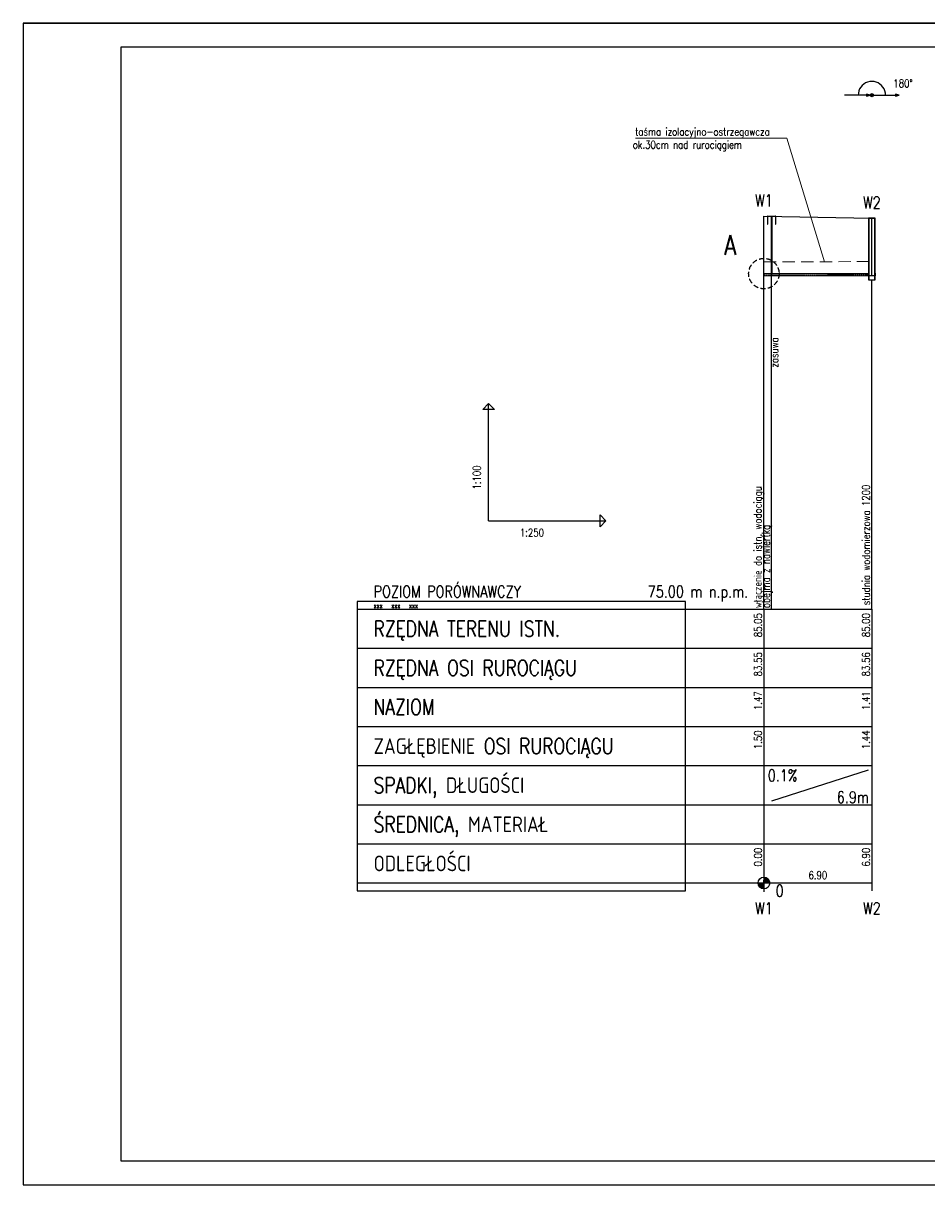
# Model space of a CAD drawing. Extents: x -626 to 6710, y -755 to 2215.
# Tile 1 of 3: x -626 to 1685, y -755 to 2215. Entities that reach past the tile are written whole.
import ezdxf
from ezdxf.enums import TextEntityAlignment as Align

# ---------------------------------------------------------------- set-up
doc = ezdxf.new("R2010")
doc.units = 0
doc.header["$LTSCALE"] = 0.1
doc.header["$MEASUREMENT"] = 0
for name, pattern in [('CENTER', [50.8, 31.75, -6.35, 6.35, -6.35]), ('DASHED2', [9.525, 6.35, -3.175]), ('HIDDEN', [9.525, 6.35, -3.175])]:
    doc.linetypes.add(name, pattern=pattern)
for name, color, linetype in [('_TABELA', 7, 'CONTINUOUS'), ('LICZBY', 7, 'CONTINUOUS'), ('LINIE_ODN', 7, 'CONTINUOUS'), ('LINIE_TABELI', 7, 'CONTINUOUS'), ('ODCINKI', 2, 'CONTINUOUS'), ('OPIS_PZ', 7, 'CONTINUOUS'), ('OSIE', 7, 'CENTER'), ('TER_ISTN', 8, 'CONTINUOUS'), ('WYMIARY', 7, 'CONTINUOUS')]:
    doc.layers.add(name, color=color, linetype=linetype)
doc.styles.add('MtXpl_romans_shx', font='romans.shx', dxfattribs={"height": 0.2})
doc.styles.add('STYL1', font='SIMPLEX.SHX', dxfattribs={"width": 0.8})
doc.styles.add('STYL10', font='SIMPLEX.SHX', dxfattribs={"width": 0.8})
doc.styles.add('STYL13', font='SIMPLEX.SHX', dxfattribs={"width": 0.8})
doc.styles.add('STYL15', font='SIMPLEX.SHX', dxfattribs={"width": 0.8})
doc.styles.add('STYL2', font='SIMPLEX.SHX', dxfattribs={"width": 0.8})
doc.styles.add('STYL28', font='SIMPLEX.SHX', dxfattribs={"width": 0.8})
doc.styles.add('STYL3', font='SIMPLEX.SHX', dxfattribs={"width": 0.8})
doc.styles.add('STYL4', font='SIMPLEX.SHX', dxfattribs={"width": 0.8})
doc.styles.add('STYL6', font='SIMPLEX.SHX', dxfattribs={"width": 0.8})
doc.styles.add('STYL7', font='SIMPLEX.SHX', dxfattribs={"width": 0.8})
doc.styles.add('STYL8', font='SIMPLEX.SHX', dxfattribs={"width": 0.8})

msp = doc.modelspace()

# ---------------------------------------------------------------- linework, layer by layer
at = {"layer": '_TABELA', "color": 7}
msp.add_lwpolyline([(-626.11834, 2215.29995), (3573.88166, 2215.29995), (-626.11834, 2215.29995), (-626.11834, -754.70005), (3573.88166, -754.70005), (3573.88166, 2215.29995)], dxfattribs=at)
msp.add_lwpolyline([(3513.88166, 2154.29995), (-376.11834, 2154.29995), (-376.11834, -693.70005), (3513.88166, -693.70005)], close=True, dxfattribs=at)
at = {"layer": 'LICZBY'}
for p, q in [((1260.56939, 3.99342), (1275.56939, 29.97342)), ((1261.48939, 3.50342), (1274.64939, 30.46342)), ((1262.44939, 3.07342), (1273.68939, 30.89342)), ((1263.42939, 2.71342), (1272.70939, 31.25342)), ((1264.43939, 2.43342), (1271.69939, 31.53342)), ((1265.46939, 2.21342), (1270.66939, 31.75342)), ((1266.49939, 2.06342), (1269.63939, 31.90342)), ((1267.54939, 1.99342), (1268.58939, 31.97342)), ((1268.06939, 39.48342), (1268.06939, -5.51658)), ((1245.56939, 16.98342), (1290.56939, 16.98342)), ((1253.10939, 15.93342), (1283.02939, 18.03342)), ((1253.21939, 14.89342), (1282.91939, 19.07342)), ((1253.39939, 13.86342), (1282.73939, 20.10342)), ((1253.64939, 12.85342), (1282.48939, 21.11342)), ((1253.96939, 11.85342), (1282.16939, 22.11342)), ((1254.36939, 10.88342), (1281.76939, 23.08342)), ((1254.82939, 9.94342), (1281.30939, 24.02342)), ((1255.34939, 9.03342), (1280.78939, 24.93342)), ((1255.92939, 8.16342), (1280.20939, 25.80342)), ((1256.57939, 7.34342), (1279.55939, 26.62342)), ((1257.27939, 6.56342), (1278.85939, 27.40342)), ((1258.02939, 5.83342), (1278.10939, 28.13342)), ((1258.83939, 5.16342), (1277.29939, 28.80342)), ((1259.67939, 4.54342), (1276.45939, 29.42342))]:
    msp.add_line(p, q, dxfattribs=at)
msp.add_circle((1268.06939, 16.98342), 15, dxfattribs=at)
at = {"layer": 'LINIE_ODN'}
for p, q in [((1544.26939, 2031.35769), (1474.26939, 2031.35769)), ((1544.26939, 2031.35769), (1614.26939, 2031.35769)), ((564.06939, 942.90556), (564.06939, 1242.90556)), ((564.06939, 942.90556), (864.06939, 942.90556))]:
    msp.add_line(p, q, dxfattribs=at)
for points in [[(1579.26939, 2031.35769), (1578.83939, 2036.82769), (1577.55939, 2042.16769), (1575.45939, 2047.24769), (1572.58939, 2051.92769), (1569.01939, 2056.10769), (1564.83939, 2059.67769), (1560.15939, 2062.53769), (1555.08939, 2064.64769), (1549.74939, 2065.92769), (1544.26939, 2066.35769), (1538.79939, 2065.92769), (1533.44939, 2064.64769), (1528.37939, 2062.54769), (1523.69939, 2059.67769), (1519.51939, 2056.10769), (1515.94939, 2051.92769), (1513.07939, 2047.24769), (1510.97939, 2042.17769), (1509.69939, 2036.83769), (1509.26939, 2031.35769)], [(1268.06939, 716.98342), (1268.06939, 1721.98342)], [(1288.01327, 716.98342), (1288.01327, 1721.62238)], [(1544.26939, 716.98342), (1544.26939, 1559.50342)]]:
    msp.add_lwpolyline(points, dxfattribs=at)
for points in [[(1540.26939, 2031.35769), (1530.60939, 2033.94769), (1530.60939, 2028.76769)], [(1614.26939, 2031.35769), (1604.60939, 2033.94769), (1604.60939, 2028.76769)], [(564.06939, 1242.90556), (579.06939, 1227.90556), (549.06939, 1227.90556)], [(864.06939, 942.90556), (849.06939, 927.90556), (849.06939, 957.90556)]]:
    msp.add_lwpolyline(points, close=True, dxfattribs=at)
msp.add_circle((1544.26939, 2031.35769), 4, dxfattribs=at)
at = {"layer": 'LINIE_ODN', "linetype": 'HIDDEN', "ltscale": 20}
msp.add_circle((1268.06939, 1575.13342), 38.91263, dxfattribs=at)
at = {"layer": 'LINIE_TABELI', "linetype": 'ByBlock', "lineweight": 0}
for p, q in [((939.52713, 1921.71875), (1326.63765, 1921.71875)), ((1326.63765, 1921.71875), (1423.22508, 1605.52174))]:
    msp.add_line(p, q, dxfattribs=at)
at = {"layer": 'LINIE_TABELI'}
for p, q in [((228.06939, 716.98342), (1268.06939, 716.98342)), ((1268.06939, 716.98342), (1544.26939, 716.98342)), ((1268.06939, 716.98342), (1268.06939, 16.98342)), ((1268.06939, 716.98342), (1268.06939, 316.98342)), ((1544.26939, 716.98342), (1544.26939, 316.98342)), ((228.06939, 616.98342), (1268.06939, 616.98342)), ((1268.06939, 616.98342), (1544.26939, 616.98342)), ((228.06939, 516.98342), (1268.06939, 516.98342)), ((1268.06939, 516.98342), (1544.26939, 516.98342)), ((228.06939, 416.98342), (1268.06939, 416.98342)), ((1268.06939, 416.98342), (1544.26939, 416.98342)), ((228.06939, 316.98342), (1268.06939, 316.98342)), ((1268.06939, 316.98342), (1544.26939, 316.98342)), ((1268.06939, 316.98342), (1268.06939, 216.98342)), ((1288.06939, 226.98342), (1535.5301, 305.99437)), ((1544.26939, 316.98342), (1544.26939, 116.98342)), ((228.06939, 216.98342), (1268.06939, 216.98342)), ((1268.06939, 216.98342), (1544.26939, 216.98342)), ((228.06939, 116.98342), (1268.06939, 116.98342)), ((1268.06939, 116.98342), (1544.26939, 116.98342)), ((1268.06939, 116.98342), (1268.06939, -3.01658)), ((1544.26939, 116.98342), (1544.26939, -3.01658)), ((228.06939, 16.98342), (1268.06939, 16.98342)), ((1268.06939, 16.98342), (1544.26939, 16.98342))]:
    msp.add_line(p, q, dxfattribs=at)
msp.add_lwpolyline([(228.06939, -3.01658), (1068.06939, -3.01658), (1068.06939, 736.98342), (228.06939, 736.98342)], close=True, dxfattribs=at)
at = {"layer": 'ODCINKI', "color": 5}
for p, q in [((1544.26939, 1569.52342), (1544.26939, 1716.98342)), ((1268.06939, 1575.13342), (1535.76939, 1575.80342)), ((1535.76939, 1575.80342), (1535.76939, 1569.50342)), ((1552.76939, 1575.84342), (1552.76939, 1569.54342)), ((1535.76939, 1569.50342), (1268.06939, 1568.83342))]:
    msp.add_line(p, q, dxfattribs=at)
at = {"layer": 'ODCINKI'}
msp.add_line((1268.06939, 1575.13342), (1268.06939, 1568.83342), dxfattribs=at)
at = {"layer": 'ODCINKI', "color": 5}
for points in [[(1277.01327, 1721.59545), (1299.01327, 1721.59545)], [(1287.01599, 1721.64043), (1287.1255, 1575.28965), (1289.1255, 1575.28965), (1289.01602, 1721.60423)]]:
    msp.add_lwpolyline(points, dxfattribs=at)
for points in [[(1277.01327, 1701.59545), (1278.01327, 1701.59545), (1278.01327, 1721.59545), (1277.01327, 1721.59545)], [(1298.01327, 1701.59545), (1299.01327, 1701.59545), (1299.01327, 1721.59545), (1298.01327, 1721.59545)], [(1535.76939, 1716.98342), (1552.76939, 1716.98342), (1552.76939, 1716.98342), (1535.76939, 1716.98342)], [(1535.76939, 1559.50342), (1552.76939, 1559.50342), (1552.76939, 1716.98342), (1535.76939, 1716.98342)], [(1536.61939, 1559.50342), (1551.91939, 1559.50342), (1551.91939, 1716.98342), (1536.61939, 1716.98342)], [(1535.76939, 1559.50342), (1552.76939, 1559.50342), (1552.76939, 1569.50342), (1535.76939, 1569.50342)]]:
    msp.add_lwpolyline(points, close=True, dxfattribs=at)
at = {"layer": 'OSIE', "linetype": 'DASHED2', "lineweight": 0, "ltscale": 50}
msp.add_line((1268.06939, 1605.13342), (1535.76939, 1605.80342), dxfattribs=at)
at = {"layer": 'OSIE'}
msp.add_line((1268.06939, 1571.98342), (1535.76939, 1572.65342), dxfattribs=at)
at = {"layer": 'TER_ISTN'}
msp.add_lwpolyline([(1268.06939, 1721.98342), (1544.26939, 1716.98342), (1552.76939, 1716.98342)], dxfattribs=at)

# ---------------------------------------------------------------- texts
at = {"layer": 'LICZBY', "width": 0.8}
for s, height, style, p in [('180%%D', 20, 'STYL28', (1599.26939, 2051.35769)), ('POZIOM PORÓWNAWCZY', 30, 'STYL10', (270.06939, 746.98342)), ('xxx   xxx   xxx', 12, 'STYL3', (270.06939, 719.98342)), ('0.1%', 30, 'STYL4', (1278.06939, 276.98342)), ('0', 30, 'STYL7', (1298.06939, -18.01658))]:
    msp.add_text(s, height=height, dxfattribs=dict(at, style=style)).set_placement(p)
at = {"layer": 'LICZBY', "lineweight": 0, "style": 'MtXpl_romans_shx', "width": 0.8}
for s, p in [('taśma izolacyjno-ostrzegawcza', (938.88664, 1928.02593)), (' ok.30cm nad rurociągiem', (921.94307, 1894.48889))]:
    msp.add_text(s, height=20, dxfattribs=at).set_placement(p)
at = {"layer": 'LICZBY', "width": 0.8}
for s, height, style, p in [('W1', 30, 'STYL13', (1268.06939, 1746.98342)), ('W2', 30, 'STYL13', (1544.26939, 1741.98342)), ('6.90', 20, 'STYL6', (1406.16939, 26.98342)), ('W1', 30, 'STYL13', (1268.06939, -63.01658)), ('W2', 30, 'STYL13', (1544.26939, -63.01658))]:
    msp.add_text(s, height=height, dxfattribs=dict(at, style=style)).set_placement(p, align=Align.CENTER)
at = {"layer": 'LICZBY', "style": 'STYL2', "width": 0.8}
for s, p in [('85.05', (1263.06939, 706.98342)), ('85.00', (1539.26939, 706.98342)), ('83.55', (1263.06939, 606.98342)), ('83.56', (1539.26939, 606.98342)), ('1.47', (1263.06939, 506.98342)), ('1.41', (1539.26939, 506.98342)), ('1.50', (1263.06939, 406.98342)), ('1.44', (1539.26939, 406.98342)), ('0.00', (1263.06939, 106.98342)), ('6.90', (1539.26939, 106.98342))]:
    msp.add_text(s, height=20, rotation=90, dxfattribs=at).set_placement(p, align=Align.RIGHT)
at = {"layer": 'LICZBY', "style": 'STYL4', "width": 0.8}
msp.add_text('6.9m', height=30, dxfattribs=at).set_placement((1536.76939, 221.25833), align=Align.RIGHT)
at = {"layer": 'LINIE_TABELI', "style": 'STYL10', "width": 0.8}
msp.add_text('75.00 m n.p.m.', height=30, dxfattribs=at).set_placement((1228.06939, 746.98342), align=Align.RIGHT)
at = {"layer": 'LINIE_TABELI', "style": 'STYL1', "width": 0.8}
for s, p in [('RZĘDNA TERENU ISTN.', (270.06939, 646.98342)), ('RZĘDNA OSI RUROCIĄGU', (270.06939, 546.98342)), ('NAZIOM', (270.06939, 446.98342)), ('ZAGŁĘBIENIE OSI RUROCIĄGU', (270.06939, 346.98342)), ('SPADKI, DŁUGOŚCI', (270.06939, 246.98342)), ('ŚREDNICA, MATERIAŁ', (270.06939, 146.98342)), ('ODLEGŁOŚCI', (270.06939, 46.98342))]:
    msp.add_text(s, height=40, dxfattribs=at).set_placement(p)
at = {"layer": 'OPIS_PZ', "style": 'STYL15', "width": 0.8}
for s, p in [('zasuwa', (1304.97418, 1334.67725)), ('włączenie do istn. wodociągu ', (1262.1729, 719.72429)), ('studnia wodomierzowa 1200', (1539.26939, 726.98342)), ('obejma z nawiertką', (1283.2966, 719.72429))]:
    msp.add_text(s, height=20, rotation=90, dxfattribs=at).set_placement(p)
at = {"layer": 'WYMIARY', "lineweight": 30, "style": 'STYL8', "width": 0.8}
msp.add_text('A', height=50, dxfattribs=at).set_placement((1166.52993, 1623.01543))
at = {"layer": 'WYMIARY', "style": 'STYL8', "width": 0.8}
msp.add_text('1:100', height=20, rotation=90, dxfattribs=at).set_placement((544.06939, 1022.90556))
msp.add_text('1:250', height=20, dxfattribs=at).set_placement((644.06939, 902.90556))

doc.saveas('drawing.dxf')
